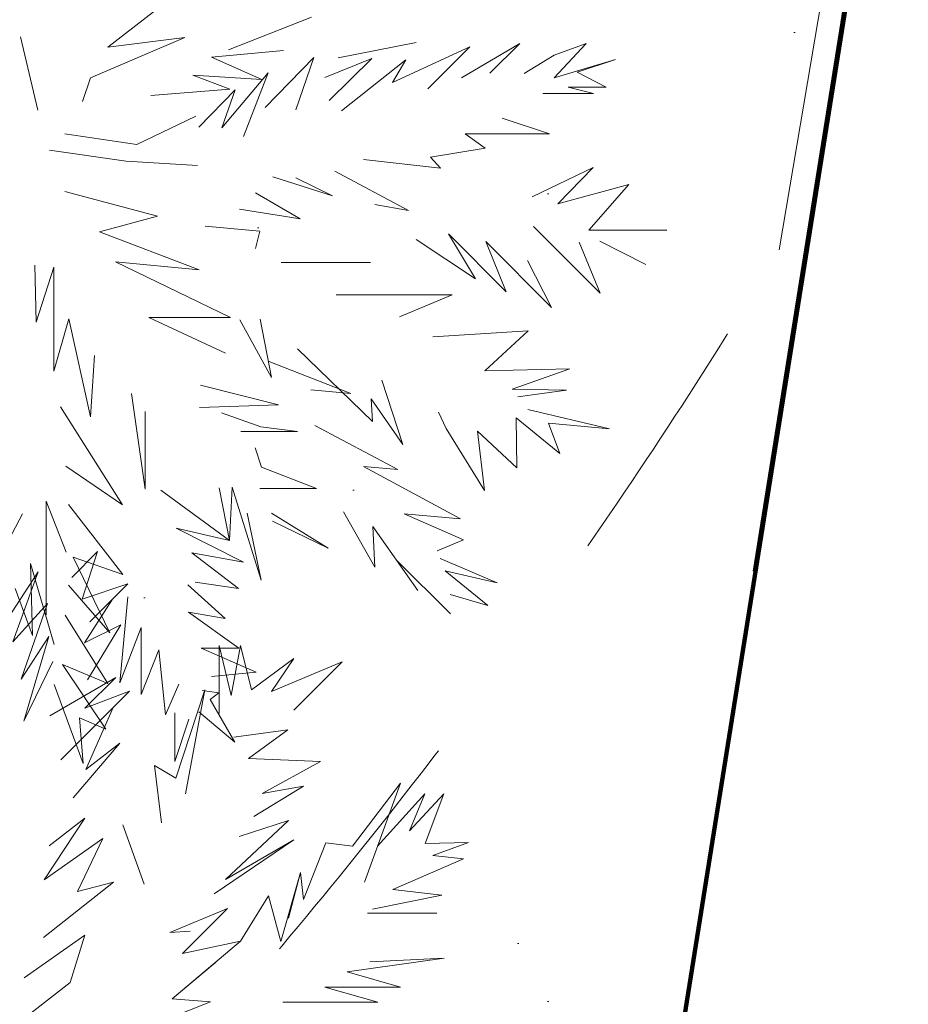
# Model space of a CAD drawing. Header units: millimetres. Extents: x 6487905018 to 6488192500, y 5882180700 to 5882375224.
# Tile 116 of 256: x 6488051771 to 6488052822, y 5882241007 to 5882242171. Entities that reach past the tile are written whole.
import ezdxf
from ezdxf.xclip import XClip

# ---------------------------------------------------------------- set-up
doc = ezdxf.new("R2010")
doc.units = ezdxf.units.MM
doc.header["$MEASUREMENT"] = 0
doc.header["$XCLIPFRAME"] = 2
for name, pattern in [('Dashed', [600, 300, -300]), ('GSW', [3000, 1500, -1500]), ('L_0_03', [1000, 500, -500]), ('Wipeout_Contour', [1000, 0, -1000])]:
    doc.linetypes.add(name, pattern=pattern)
for name, color, linetype, lineweight in [('0 granice_Nr_pióra__10', 22, 'Continuous', 120), ('drzewa_Nr_pióra__154', 94, 'Continuous', 5), ('granica_Nr_pióra__123', 100, 'Continuous', 120), ('teren zielony_Nr_pióra__1', 7, 'Continuous', 0), ('teren zielony_Nr_pióra__157', 93, 'Continuous', 0), ('Wymiarowanie_Nr_pióra__1', 7, 'Continuous', 0), ('Zamość 06.10._2_217_Granica_konturu_klasyfikcyjnego_Nr_pióra__96', 8, 'Continuous', 15), ('Zamość 06.10._2_218_Granica_uzytku_Nr_pióra__96', 8, 'Continuous', 15), ('Zamość 06.10._2_219_Linia_granicy_Nr_pióra__96', 8, 'Continuous', 15), ('ZBIORNIK_Nr_pióra__81', 182, 'Continuous', 5)]:
    doc.layers.add(name, color=color, linetype=linetype, lineweight=lineweight)
for name, color, linetype in [('Mapa cyfrowa', 7, 'Continuous'), ('Wymiarowanie', 7, 'Continuous'), ('Zamość 06.10._2_Mapa cyfrowa', 7, 'Continuous')]:
    doc.layers.add(name, color=color, linetype=linetype)
doc.styles.add('GENERATED_STYLE_2', font='txt')
doc.dimstyles.new('GENERATED_STYLE__1', dxfattribs={"dimtxt": 750, "dimasz": 570, "dimexe": 0.18, "dimexo": 0, "dimgap": 0.09, "dimtad": 1, "dimlfac": 0.001, "dimzin": 0, "dimdsep": 46, "dimtxsty": 'GENERATED_STYLE_2', "dimblk": 'ARROWHEAD_11', "dimblk1": 'ARROWHEAD_11', "dimblk2": 'ARROWHEAD_11', "dimcen": 0.09, "dimclrd": 7, "dimclre": 7, "dimclrt": 7, "dimazin": 0, "dimtfac": 1, "dimtdec": 4, "dimtmove": 2, "dimatfit": 3, "dimfxl": 0, "dimtolj": 1, "dimtzin": 0, "dimarcsym": 0})

# ---------------------------------------------------------------- blocks, each defined once
blk = doc.blocks.new('Rysunek_1_2')
at = {"color": 254, "linetype": 'Wipeout_Contour', "lineweight": 0, "ltscale": 70061284114.24681}
blk.add_wipeout([(6487915525.867126, 5882181505.900702), (6488146644.289524, 5882181505.900702), (6488146644.289524, 5882373115.540435), (6488107628.768834, 5882373115.540435), (6488107628.768834, 5882320263.490532), (6488101226.436201, 5882320263.490532), (6488101226.436201, 5882373115.540435), (6487915525.867126, 5882373115.540435)], dxfattribs=at).dxf.layer = 'Zamość 06.10._2_Mapa cyfrowa'
at = {"layer": 'Zamość 06.10._2_217_Granica_konturu_klasyfikcyjnego_Nr_pióra__96', "linetype": 'L_0_03', "flags": 128}
blk.add_lwpolyline([(6488051120, 5882232010), (6488060880, 5882292980.000001)], dxfattribs=at)
at = {"layer": 'Zamość 06.10._2_218_Granica_uzytku_Nr_pióra__96', "linetype": 'L_0_03', "flags": 128}
for points in [[(6488060880, 5882292980.000001), (6488051120, 5882232010)], [(6488051120, 5882232010), (6488060880, 5882292980.000001)]]:
    blk.add_lwpolyline(points, dxfattribs=at)
at = {"layer": 'Zamość 06.10._2_219_Linia_granicy_Nr_pióra__96', "linetype": 'Continuous', "flags": 128}
blk.add_lwpolyline([(6488065190.000001, 5882319980.000001), (6488051120, 5882232010)], dxfattribs=at)
blk = doc.blocks.new('*D75', base_point=(6488045394.921593, 5882250647.102998))
at = {"layer": 'Wymiarowanie_Nr_pióra__1', "linetype": 'Continuous'}
for points in [[(6488060230.552193, 5882248902.391357), (6488060219.134123, 5882248959.793873), (6488060186.61821, 5882249008.457375), (6488060137.954707, 5882249040.973288), (6488060080.552193, 5882249052.391357), (6488060023.149677, 5882249040.973288), (6488059974.486176, 5882249008.457375), (6488059941.970263, 5882248959.793873), (6488059930.552193, 5882248902.391357), (6488059941.970263, 5882248844.988843), (6488059974.486176, 5882248796.32534), (6488060023.149677, 5882248763.809427), (6488060080.552193, 5882248752.391357), (6488060137.954707, 5882248763.809427), (6488060186.61821, 5882248796.32534), (6488060219.134123, 5882248844.988843)], [(6488059031.653335, 5882241782.627208), (6488059020.235264, 5882241840.029723), (6488058987.719352, 5882241888.693226), (6488058939.055849, 5882241921.209138), (6488058881.653335, 5882241932.627208), (6488058824.250819, 5882241921.209138), (6488058775.587317, 5882241888.693226), (6488058743.071404, 5882241840.029723), (6488058731.653335, 5882241782.627208), (6488058743.071404, 5882241725.224693), (6488058775.587317, 5882241676.561191), (6488058824.250819, 5882241644.045279), (6488058881.653335, 5882241632.627208), (6488058939.055849, 5882241644.045279), (6488058987.719352, 5882241676.561191), (6488059020.235264, 5882241725.224693)]]:
    blk.add_hatch(color=256, dxfattribs=at).paths.add_polyline_path(points)
for p, q in [((6488060130.367934, 5882249198.226433), (6488060105.460064, 5882249050.308895)), ((6488059525.861426, 5882248995.795874), (6488059932.634655, 5882248927.299229)), ((6488060228.46973, 5882248877.483486), (6488060635.242959, 5882248808.986841)), ((6488060055.644321, 5882248754.47382), (6488058906.561206, 5882241930.544745))]:
    blk.add_line(p, q, dxfattribs=at)
blk.add_circle((6488060080.552193, 5882248902.391357), 150, dxfattribs=at)
at = {"layer": 'Wymiarowanie_Nr_pióra__1', "insert": (6488059329.541573, 5882245345.779008), "char_height": 750, "attachment_point": 7, "rotation": 80.441619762, "style": 'GENERATED_STYLE_2'}
blk.add_mtext('\\A1;{\\fArial|b1|i0|c238|p38;7,22}', dxfattribs=at)
blk = doc.blocks.new('ARROWHEAD_11')
at = {"color": 0, "linetype": 'Continuous', "lineweight": 0}
blk.add_line((0, 0), (-1, 0), dxfattribs=at)
at = {"color": 0, "linetype": 'Continuous', "lineweight": 0, "const_width": 0.25, "flags": 128}
blk.add_lwpolyline([(-0.125, 0, 1), (0.125, 0, 1)], format="xyb", close=True, dxfattribs=at)
blk = doc.blocks.new('*D76', base_point=(6488045394.921593, 5882250647.102998))
at = {"layer": 'Wymiarowanie_Nr_pióra__1', "linetype": 'Continuous'}
for points in [[(6488059031.653335, 5882241782.627208), (6488059020.235264, 5882241840.029723), (6488058987.719352, 5882241888.693226), (6488058939.055849, 5882241921.209138), (6488058881.653335, 5882241932.627208), (6488058824.250819, 5882241921.209138), (6488058775.587317, 5882241888.693226), (6488058743.071404, 5882241840.029723), (6488058731.653335, 5882241782.627208), (6488058743.071404, 5882241725.224693), (6488058775.587317, 5882241676.561191), (6488058824.250819, 5882241644.045279), (6488058881.653335, 5882241632.627208), (6488058939.055849, 5882241644.045279), (6488058987.719352, 5882241676.561191), (6488059020.235264, 5882241725.224693)], [(6488056482.518495, 5882226644.370366), (6488056471.100425, 5882226701.772881), (6488056438.584512, 5882226750.436383), (6488056389.92101, 5882226782.952296), (6488056332.518495, 5882226794.370366), (6488056275.11598, 5882226782.952296), (6488056226.452477, 5882226750.436383), (6488056193.936564, 5882226701.772881), (6488056182.518495, 5882226644.370366), (6488056193.936564, 5882226586.967852), (6488056226.452477, 5882226538.304349), (6488056275.11598, 5882226505.788436), (6488056332.518495, 5882226494.370366), (6488056389.92101, 5882226505.788436), (6488056438.584512, 5882226538.304349), (6488056471.100425, 5882226586.967852)]]:
    blk.add_hatch(color=256, dxfattribs=at).paths.add_polyline_path(points)
for p, q in [((6488058326.962568, 5882241876.031725), (6488058733.735797, 5882241807.535079)), ((6488059029.570872, 5882241757.719337), (6488059436.344101, 5882241689.222692)), ((6488058856.745463, 5882241634.70967), (6488056357.426366, 5882226792.287904)), ((6488055777.827728, 5882226737.774882), (6488056184.600957, 5882226669.278237)), ((6488056480.436032, 5882226619.462495), (6488056887.209261, 5882226550.96585)), ((6488056307.610623, 5882226496.452828), (6488056282.702753, 5882226348.535291))]:
    blk.add_line(p, q, dxfattribs=at)
for centre in [(6488058881.653335, 5882241782.627208), (6488056332.518495, 5882226644.370366)]:
    blk.add_circle(centre, 150, dxfattribs=at)
at = {"layer": 'Wymiarowanie_Nr_pióra__1', "insert": (6488057604.051624, 5882235098.808304), "char_height": 750, "attachment_point": 7, "rotation": 80.441619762, "style": 'GENERATED_STYLE_2'}
blk.add_mtext('\\A1;{\\fArial|b1|i0|c238|p38;15,35}', dxfattribs=at)

msp = doc.modelspace()

# ---------------------------------------------------------------- block references
at = {"layer": 'Mapa cyfrowa', "color": 22, "linetype": 'Continuous', "lineweight": 5}
ref = msp.add_blockref('Rysunek_1_2', (0, 0), dxfattribs=at)
XClip(ref).set_block_clipping_path([(6487915525.8671264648, 5882181505.9007024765), (6488146644.2895231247, 5882181505.9007024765), (6488146644.2895231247, 5882373115.5404348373), (6488107628.7688331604, 5882373115.5404348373), (6488107628.7688331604, 5882320263.4905319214), (6488101226.4362001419, 5882320263.4905319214), (6488101226.4362001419, 5882373115.5404348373), (6487915525.8671264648, 5882373115.5404348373)])

# ---------------------------------------------------------------- next in the draw order: hatches: boundary and pattern name
at = {"layer": 'teren zielony_Nr_pióra__157', "linetype": 'Continuous'}
h = msp.add_hatch(dxfattribs=at)
h.set_pattern_fill('płyty_kamienne', color=256, style=0, pattern_type=2)
h.set_pattern_definition([(45, (6488045394.9, 5882252147.1), (-477.297, 477.297), [0, -450, 0, -675]), (110, (6488046894.9, 5882252147.1), (634.293, 230.864), [0, -330, 0, -570])])
h.paths.add_polyline_path([(6488047566.699059, 5882255932.5327), (6488045555.029326, 5882243354.950158), (6488046140.947524, 5882232527.375745, 0.2070569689), (6488048206.599371, 5882228254.370432, 0.0243137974), (6488049407.91275, 5882227454.239101, 0.0023663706), (6488049528.889167, 5882227382.669014), (6488050419.958063, 5882227639.987889), (6488050422.409745, 5882227655.31354), (6488050730.000001, 5882229610.000001), (6488051058.251553, 5882231630.009551), (6488051118.989788, 5882232009.688929), (6488053911.431513, 5882249465.456784), (6488055989.23284, 5882262453.952582), (6488056194.365236, 5882263736.503895), (6488052143.069927, 5882263733.65154), (6488050824.942152, 5882255492.308228, 0.0532631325)])

# ---------------------------------------------------------------- next in the draw order: linework, layer by layer
at = {"layer": '0 granice_Nr_pióra__10', "linetype": 'Continuous'}
msp.add_line((6488065190.000001, 5882319980), (6488051120, 5882232009.999999), dxfattribs=at)
at = {"layer": 'drzewa_Nr_pióra__154', "linetype": 'Continuous'}
for p, q in [((6488051875.017685, 5882242138.709959), (6488051950.031219, 5882242196.730117)), ((6488052017.921111, 5882242135.523978), (6488052116.029432, 5882242173.954962)), ((6488051771.811853, 5882242150.772337), (6488051792.275323, 5882242064.30368)), ((6488051966.122145, 5882242149.980542), (6488051854.659164, 5882242102.528036)), ((6488051875.017685, 5882242138.709959), (6488051966.122145, 5882242149.980542)), ((6488052147.330198, 5882242125.946037), (6488052239.654634, 5882242144.270926)), ((6488052362.205202, 5882242142.935067), (6488052293.411768, 5882242102.309024)), ((6488052326.995964, 5882242107.725829), (6488052362.205202, 5882242142.935067)), ((6488052402.831245, 5882242102.309024), (6488052440.655973, 5882242143.026397)), ((6488052440.655973, 5882242143.026397), (6488052402.919027, 5882242128.992337)), ((6488051997.839404, 5882242126.944574), (6488052082.647039, 5882242134.449739)), ((6488052303.162018, 5882242139.143303), (6488052211.577523, 5882242097.001784)), ((6488052253.327405, 5882242089.308689), (6488052303.162018, 5882242139.143303)), ((6488052402.919027, 5882242128.992337), (6488052367.395282, 5882242107.594934)), ((6488052057.247838, 5882242100.279149), (6488051997.839404, 5882242126.944574)), ((6488052061.151052, 5882242067.396017), (6488052118.618279, 5882242126.411559)), ((6488052118.618279, 5882242126.411559), (6488052097.323397, 5882242064.391382)), ((6488052187.279173, 5882242125.298324), (6488052131.722588, 5882242102.908333)), ((6488052136.976576, 5882242075.418274), (6488052187.279173, 5882242125.298324)), ((6488052227.424953, 5882242123.681683), (6488052151.491455, 5882242063.308022)), ((6488052211.577523, 5882242097.001784), (6488052227.424953, 5882242123.681683)), ((6488052475.416444, 5882242123.976247), (6488052402.831245, 5882242102.309024)), ((6488052430.266761, 5882242108.93683), (6488052475.416444, 5882242123.976247)), ((6488052019.404666, 5882242088.99305), (6488051975.645109, 5882242105.600823)), ((6488051975.645109, 5882242105.600823), (6488052057.247838, 5882242100.279149)), ((6488052064.576452, 5882242108.334722), (6488052009.79547, 5882242043.126586)), ((6488052035.515974, 5882242032.862988), (6488052064.576452, 5882242108.334722)), ((6488052464.582832, 5882242091.457045), (6488052430.266761, 5882242108.93683)), ((6488051854.659164, 5882242102.528036), (6488051845.010838, 5882242074.530788)), ((6488051925.812757, 5882242081.570065), (6488052019.404666, 5882242088.99305)), ((6488052025.535515, 5882242088.145002), (6488051982.868256, 5882242043.986609)), ((6488052009.79547, 5882242043.126586), (6488052025.535515, 5882242088.145002)), ((6488052389.414032, 5882242083.767758), (6488052449.415775, 5882242083.767758)), ((6488052449.415775, 5882242083.767758), (6488052419.503817, 5882242091.457045)), ((6488052419.503817, 5882242091.457045), (6488052464.582832, 5882242091.457045)), ((6488051979.036756, 5882242056.863386), (6488051909.355323, 5882242023.442295)), ((6488052341.40233, 5882242054.553607), (6488052397.414439, 5882242036.223992)), ((6488051909.355323, 5882242023.442295), (6488051824.088627, 5882242036.135692)), ((6488052397.414439, 5882242036.223992), (6488052297.745213, 5882242036.223992)), ((6488052297.745213, 5882242036.223992), (6488052321.468912, 5882242019.024727)), ((6488051896.649784, 5882242003.747823), (6488051806.018268, 5882242016.702922)), ((6488052321.468912, 5882242019.024727), (6488052256.570437, 5882242008.714941)), ((6488051981.24197, 5882241998.73126), (6488051896.649784, 5882242003.747823)), ((6488052268.296855, 5882241995.730701), (6488052177.4982, 5882242005.911011)), ((6488052256.570437, 5882242008.714941), (6488052268.296855, 5882241995.730701)), ((6488052143.49061, 5882241991.98953), (6488052230.788651, 5882241945.48316)), ((6488052448.990789, 5882241996.513124), (6488052376.721293, 5882241961.662457)), ((6488052407.14642, 5882241953.591721), (6488052448.990789, 5882241996.513124)), ((6488052070.239367, 5882241985.306018), (6488052140.952334, 5882241962.939646)), ((6488052140.952334, 5882241962.939646), (6488052097.323397, 5882241984.222656)), ((6488051824.238724, 5882241967.873906), (6488051933.911687, 5882241938.978872)), ((6488052102.639092, 5882241935.617939), (6488052049.826323, 5882241966.510232)), ((6488052491.187871, 5882241976.266683), (6488052407.14642, 5882241953.591721)), ((6488052444.012259, 5882241922.351698), (6488052491.187871, 5882241976.266683)), ((6488052030.66404, 5882241947.062733), (6488052102.639092, 5882241935.617939)), ((6488052230.788651, 5882241945.48316), (6488052190.754853, 5882241952.572009)), ((6488051933.911687, 5882241938.978872), (6488051865.362193, 5882241920.388127)), ((6488051865.362193, 5882241920.388127), (6488051983.244073, 5882241875.267072)), ((6488052054.636079, 5882241921.185587), (6488051990.2278, 5882241926.844613)), ((6488052049.82663, 5882241900.679873), (6488052054.636079, 5882241921.185587)), ((6488052378.508671, 5882241926.5151), (6488052457.148091, 5882241847.875679)), ((6488052536.117025, 5882241922.351698), (6488052444.012259, 5882241922.351698)), ((6488052239.584607, 5882241911.11941), (6488052309.673485, 5882241864.89218)), ((6488052309.673485, 5882241864.89218), (6488052277.774388, 5882241917.858783)), ((6488052277.774388, 5882241917.858783), (6488052346.291348, 5882241849.341822)), ((6488052346.291348, 5882241849.341822), (6488052322.061355, 5882241908.727805)), ((6488052322.061355, 5882241908.727805), (6488052399.812667, 5882241830.976493)), ((6488052457.148091, 5882241847.875679), (6488052432.365103, 5882241908.193998)), ((6488052456.905282, 5882241909.358915), (6488052511.405991, 5882241881.915459)), ((6488052511.405991, 5882241881.915459), (6488052456.905282, 5882241909.358915)), ((6488051983.244073, 5882241875.267072), (6488051884.082674, 5882241884.819214)), ((6488051884.082674, 5882241884.819214), (6488052020.037684, 5882241819.081038)), ((6488052080.086109, 5882241884.161917), (6488052185.669621, 5882241884.161917)), ((6488052399.812667, 5882241830.976493), (6488052371.350591, 5882241886.466188)), ((6488051788.608221, 5882241881.075117), (6488051790.480268, 5882241813.681386)), ((6488051790.480268, 5882241813.681386), (6488051811.199821, 5882241878.676879)), ((6488051811.199821, 5882241878.676879), (6488051811.199821, 5882241755.647895)), ((6488052282.267303, 5882241845.972136), (6488052145.233383, 5882241845.972136)), ((6488052219.913141, 5882241819.754326), (6488052282.267303, 5882241845.972136)), ((6488051811.199821, 5882241755.647895), (6488051829.02807, 5882241817.530667)), ((6488051829.02807, 5882241817.530667), (6488051854.647986, 5882241701.636244)), ((6488052020.037684, 5882241819.081038), (6488051923.395683, 5882241819.081038)), ((6488051923.395683, 5882241819.081038), (6488052014.223099, 5882241776.773898)), ((6488052068.603072, 5882241748.332883), (6488052031.165716, 5882241816.201562)), ((6488052055.181806, 5882241817.231117), (6488052068.603072, 5882241748.332883)), ((6488052372.125612, 5882241803.289439), (6488052259.300529, 5882241796.121544)), ((6488052321.036429, 5882241755.971962), (6488052372.125612, 5882241803.289439)), ((6488052188.208194, 5882241696.116139), (6488052099.533533, 5882241781.970221)), ((6488051854.647986, 5882241701.636244), (6488051859.324815, 5882241774.242208)), ((6488052162.565464, 5882241729.193238), (6488052064.869977, 5882241767.49677)), ((6488052421.547682, 5882241758.360285), (6488052321.036429, 5882241755.971962)), ((6488052353.068587, 5882241734.384768), (6488052421.547682, 5882241758.360285)), ((6488052199.148368, 5882241744.881538), (6488052223.904952, 5882241668.964972)), ((6488052076.869057, 5882241715.671069), (6488051984.777094, 5882241739.212557)), ((6488052115.250422, 5882241733.480927), (6488052162.565464, 5882241729.193238)), ((6488052417.677204, 5882241733.056921), (6488052353.068587, 5882241734.384768)), ((6488052360.053833, 5882241725.310356), (6488052417.677204, 5882241733.056921)), ((6488051903.146187, 5882241729.138979), (6488051919.089973, 5882241616.084629)), ((6488052223.904952, 5882241668.964972), (6488052186.356146, 5882241723.007241)), ((6488052186.356146, 5882241723.007241), (6488052188.208194, 5882241696.116139)), ((6488051892.535486, 5882241597.712677), (6488051819.247408, 5882241713.43113)), ((6488051983.301223, 5882241712.590789), (6488052076.869057, 5882241715.671069)), ((6488052468.180367, 5882241687.456405), (6488052371.695908, 5882241710.186335)), ((6488051919.089973, 5882241616.084629), (6488051919.089973, 5882241707.814986)), ((6488052055.866151, 5882241689.799789), (6488052009.697521, 5882241706.443056)), ((6488052275.163644, 5882241687.903626), (6488052265.938787, 5882241707.355295)), ((6488052357.921086, 5882241700.546268), (6488052358.646866, 5882241641.544483)), ((6488052357.921086, 5882241700.546268), (6488052409.772468, 5882241658.252455)), ((6488052099.324492, 5882241684.14912), (6488052055.866151, 5882241689.799789)), ((6488052217.902286, 5882241639.460725), (6488052119.943751, 5882241691.41462)), ((6488052320.457085, 5882241614.586991), (6488052275.163644, 5882241687.903626)), ((6488052409.772468, 5882241658.252455), (6488052396.293721, 5882241694.195778)), ((6488052396.293721, 5882241694.195778), (6488052468.180367, 5882241687.456405)), ((6488052032.242768, 5882241684.14912), (6488052099.324492, 5882241684.14912)), ((6488052358.646866, 5882241641.544483), (6488052312.309774, 5882241684.704506)), ((6488052312.309774, 5882241684.704506), (6488052320.457085, 5882241614.586991)), ((6488052056.811538, 5882241642.167783), (6488052049.176632, 5882241664.849167)), ((6488051825.487568, 5882241643.229327), (6488051892.535486, 5882241597.712677)), ((6488052121.832782, 5882241617.135824), (6488052056.811538, 5882241642.167783)), ((6488052292.299239, 5882241581.026601), (6488052177.312559, 5882241643.138966)), ((6488052177.312559, 5882241643.138966), (6488052217.902286, 5882241639.460725)), ((6488052006.742647, 5882241617.763366), (6488052018.870136, 5882241555.338749)), ((6488052018.870136, 5882241555.338749), (6488052022.038071, 5882241618.387957)), ((6488052022.038071, 5882241618.387957), (6488052056.311098, 5882241508.537546)), ((6488052055.02928, 5882241617.135824), (6488052121.832782, 5882241617.135824)), ((6488052018.870136, 5882241555.338749), (6488051937.810454, 5882241615.148605)), ((6488051802.311979, 5882241467.498948), (6488051802.311979, 5882241602.051311)), ((6488051802.311979, 5882241602.051311), (6488051825.842136, 5882241541.807192)), ((6488051892.668925, 5882241515.384859), (6488051828.607649, 5882241597.988164)), ((6488051774.006246, 5882241587.067883), (6488051741.554042, 5882241525.153066)), ((6488052056.311098, 5882241508.537546), (6488052039.839245, 5882241587.648953)), ((6488052135.521662, 5882241546.413305), (6488052068.794572, 5882241587.85171)), ((6488052153.764565, 5882241589.272923), (6488052190.940966, 5882241524.16045)), ((6488052295.802004, 5882241556.298941), (6488052225.361794, 5882241587.092472)), ((6488052225.361794, 5882241587.092472), (6488052292.299239, 5882241581.026601)), ((6488051955.822952, 5882241570.037738), (6488052018.870136, 5882241555.338749)), ((6488052035.54621, 5882241530.061915), (6488051955.822952, 5882241570.037738)), ((6488052069.920674, 5882241578.325057), (6488052135.521662, 5882241546.413305)), ((6488052190.940966, 5882241524.16045), (6488052188.562877, 5882241572.247753)), ((6488052188.562877, 5882241572.247753), (6488052241.571424, 5882241496.597975)), ((6488052264.474113, 5882241543.343013), (6488052295.802004, 5882241556.298941)), ((6488051832.365317, 5882241511.918956), (6488051862.916102, 5882241542.469741)), ((6488051877.315473, 5882241446.380513), (6488051834.267358, 5882241535.916961)), ((6488051834.267358, 5882241535.916961), (6488051892.668925, 5882241515.384859)), ((6488051862.916102, 5882241542.469741), (6488051844.661998, 5882241486.366338)), ((6488052029.617728, 5882241498.850431), (6488051974.283747, 5882241541.067848)), ((6488051974.283747, 5882241541.067848), (6488052035.54621, 5882241530.061915)), ((6488051785.959489, 5882241443.134748), (6488051783.689261, 5882241528.454484)), ((6488051783.689261, 5882241528.454484), (6488051811.564783, 5882241432.616919)), ((6488052241.571424, 5882241496.597975), (6488052216.499873, 5882241532.37819)), ((6488052216.499873, 5882241532.37819), (6488052280.165835, 5882241468.712229)), ((6488052335.639362, 5882241505.49333), (6488052267.972349, 5882241534.410624)), ((6488051792.726727, 5882241518.426121), (6488051751.077855, 5882241454.343153)), ((6488051762.764118, 5882241435.939228), (6488051792.726727, 5882241518.426121)), ((6488052324.407074, 5882241478.535837), (6488052273.802743, 5882241519.523309)), ((6488052273.802743, 5882241519.523309), (6488052335.639362, 5882241505.49333)), ((6488051828.646435, 5882241502.621189), (6488051877.315473, 5882241446.380513)), ((6488051844.661998, 5882241486.366338), (6488051898.667021, 5882241504.118755)), ((6488051898.667021, 5882241504.118755), (6488051853.805123, 5882241459.256858)), ((6488052013.692321, 5882241463.369858), (6488051969.884287, 5882241503.085571)), ((6488051978.509764, 5882241506.126498), (6488052029.617728, 5882241498.850431)), ((6488051765.470805, 5882241498.602131), (6488051785.959489, 5882241443.134748)), ((6488051898.809452, 5882241488.785358), (6488051889.449211, 5882241387.382753)), ((6488052279.895787, 5882241491.689125), (6488052324.407074, 5882241478.535837)), ((6488051803.647007, 5882241480.985158), (6488051762.764118, 5882241435.939228)), ((6488051772.427385, 5882241391.754256), (6488051803.647007, 5882241480.985158)), ((6488051847.64175, 5882241434.541522), (6488051880.673301, 5882241486.125035)), ((6488051880.673301, 5882241486.125035), (6488051853.805123, 5882241459.256858)), ((6488051875.115531, 5882241386.431071), (6488051824.607052, 5882241467.44632)), ((6488052029.856438, 5882241428.197757), (6488051970.665734, 5882241470.806663)), ((6488051970.665734, 5882241470.806663), (6488052013.692321, 5882241463.369858)), ((6488051890.548656, 5882241456.03156), (6488051847.64175, 5882241434.541522)), ((6488051851.040207, 5882241390.876592), (6488051890.548656, 5882241456.03156)), ((6488051805.207047, 5882241441.984157), (6488051772.427385, 5882241391.754256)), ((6488051775.566286, 5882241342.141591), (6488051805.207047, 5882241441.984157)), ((6488051889.449211, 5882241387.382753), (6488051914.509074, 5882241452.879934)), ((6488051914.509074, 5882241452.879934), (6488051914.509074, 5882241373.342393)), ((6488052006.83512, 5882241350.984624), (6488052006.83512, 5882241431.320525)), ((6488052006.83512, 5882241431.320525), (6488052020.852939, 5882241372.333214)), ((6488052020.852939, 5882241372.333214), (6488052032.075492, 5882241431.320525)), ((6488052032.075492, 5882241431.320525), (6488052045.099789, 5882241379.05341)), ((6488051914.509074, 5882241373.342393), (6488051935.431685, 5882241426.420956)), ((6488051935.431685, 5882241426.420956), (6488051943.288704, 5882241349.552564)), ((6488051985.588573, 5882241428.34796), (6488052029.856438, 5882241428.197757)), ((6488052050.339233, 5882241399.909818), (6488051985.588573, 5882241428.34796)), ((6488051809.887167, 5882241412.343395), (6488051775.566286, 5882241342.141591)), ((6488051872.869074, 5882241332.516086), (6488051821.597684, 5882241408.83973)), ((6488051821.597684, 5882241408.83973), (6488051875.115531, 5882241386.431071)), ((6488052094.997669, 5882241416.009097), (6488052045.099789, 5882241379.05341)), ((6488052068.437103, 5882241377.199549), (6488052094.997669, 5882241416.009097)), ((6488052152.103144, 5882241411.943629), (6488052068.437103, 5882241377.199549)), ((6488052095.209011, 5882241355.049497), (6488052152.103144, 5882241411.943629)), ((6488051997.789301, 5882241394.737104), (6488052050.339233, 5882241399.909818)), ((6488051884.369918, 5882241393.619181), (6488051806.36465, 5882241348.114748)), ((6488051811.458889, 5882241385.353427), (6488051845.911581, 5882241292.079847)), ((6488051847.965718, 5882241357.214981), (6488051884.369918, 5882241393.619181)), ((6488051943.288704, 5882241349.552564), (6488051958.882748, 5882241385.90163)), ((6488051819.364984, 5882241296.113412), (6488051900.617071, 5882241377.365499)), ((6488051900.617071, 5882241377.365499), (6488051847.965718, 5882241357.214981)), ((6488051989.633718, 5882241378.955371), (6488051955.349206, 5882241274.790423)), ((6488051966.777259, 5882241256.023602), (6488051989.633718, 5882241378.955371)), ((6488052006.514896, 5882241375.3427), (6488051986.782468, 5882241378.151938)), ((6488051996.127247, 5882241367.792069), (6488052006.514896, 5882241375.3427)), ((6488052025.172698, 5882241317.18095), (6488051996.127247, 5882241367.792069)), ((6488051881.317266, 5882241358.065693), (6488051836.071754, 5882241312.820183)), ((6488051848.92834, 5882241284.94578), (6488051881.317266, 5882241358.065693)), ((6488051954.240764, 5882241294.1391), (6488051954.240764, 5882241351.860583)), ((6488051982.699784, 5882241352.898557), (6488052025.172698, 5882241317.18095)), ((6488051845.911581, 5882241292.079847), (6488051841.418666, 5882241345.994832)), ((6488051841.418666, 5882241345.994832), (6488051872.869074, 5882241332.516086)), ((6488051970.795388, 5882241344.215813), (6488051954.240764, 5882241294.1391)), ((6488052087.752623, 5882241331.923417), (6488052024.036522, 5882241323.013878)), ((6488052041.604249, 5882241297.796753), (6488052087.752623, 5882241331.923417)), ((6488051834.142464, 5882241251.550105), (6488051889.345723, 5882241316.030185)), ((6488051889.345723, 5882241316.030185), (6488051848.92834, 5882241284.94578)), ((6488052126.426716, 5882241294.286605), (6488052041.604249, 5882241297.796753)), ((6488052057.73085, 5882241256.592121), (6488052126.426716, 5882241294.286605)), ((6488051955.349206, 5882241274.790423), (6488051930.405523, 5882241289.718431)), ((6488051930.405523, 5882241289.718431), (6488051938.362467, 5882241221.640089)), ((6488052221.320866, 5882241268.592802), (6488052164.412062, 5882241194.288363)), ((6488052178.638169, 5882241151.777001), (6488052221.320866, 5882241268.592802)), ((6488052047.800696, 5882241229.139331), (6488052106.468758, 5882241265.040747)), ((6488052106.468758, 5882241265.040747), (6488052057.73085, 5882241256.592121)), ((6488052249.981891, 5882241256.096824), (6488052194.111959, 5882241194.12632)), ((6488052272.446467, 5882241256.096824), (6488052231.636506, 5882241212.363224)), ((6488052231.636506, 5882241212.363224), (6488052249.981891, 5882241256.096824)), ((6488052250.152027, 5882241197.522027), (6488052272.446467, 5882241256.096824)), ((6488051799.864483, 5882241154.409771), (6488051847.965718, 5882241227.211641)), ((6488051847.965718, 5882241227.211641), (6488051805.577247, 5882241194.697366)), ((6488052014.370451, 5882241154.745919), (6488052088.555298, 5882241224.539402)), ((6488052088.555298, 5882241224.539402), (6488052030.371961, 5882241205.691986)), ((6488051918.049074, 5882241149.530543), (6488051892.984181, 5882241219.642581)), ((6488051869.244158, 5882241203.4223), (6488051799.864483, 5882241154.409771)), ((6488051839.187996, 5882241140.666975), (6488051869.244158, 5882241203.4223)), ((6488052000.75279, 5882241138.021228), (6488052094.995141, 5882241201.700947)), ((6488052094.995141, 5882241201.700947), (6488052014.370451, 5882241154.745919)), ((6488052132.957493, 5882241198.315639), (6488052117.44838, 5882241159.150702)), ((6488052164.412062, 5882241194.288363), (6488052132.957493, 5882241198.315639)), ((6488052301.532534, 5882241198.669172), (6488052250.152027, 5882241197.522027)), ((6488052259.510647, 5882241183.227409), (6488052301.532534, 5882241198.669172)), ((6488052211.983704, 5882241142.865636), (6488052295.837996, 5882241179.388463)), ((6488052295.837996, 5882241179.388463), (6488052259.510647, 5882241183.227409)), ((6488052079.624471, 5882241081.545681), (6488052103.106537, 5882241163.09905)), ((6488052103.106537, 5882241163.09905), (6488052088.77986, 5882241109.094305)), ((6488052106.461504, 5882241131.405707), (6488052103.106537, 5882241163.09905)), ((6488051798.96791, 5882241086.447683), (6488051881.766587, 5882241151.809704)), ((6488051881.766587, 5882241151.809704), (6488051839.187996, 5882241140.666975)), ((6488052117.44838, 5882241159.150702), (6488052106.461504, 5882241131.405707)), ((6488052270.017478, 5882241136.409236), (6488052211.983704, 5882241142.865636)), ((6488052031.8197, 5882241082.012252), (6488052065.21483, 5882241135.526805)), ((6488052065.21483, 5882241135.526805), (6488052079.624471, 5882241081.545681)), ((6488052188.164923, 5882241119.691143), (6488052270.017478, 5882241136.409236)), ((6488052016.58744, 5882241120.632368), (6488051948.263517, 5882241092.316482)), ((6488051963.342381, 5882241067.387309), (6488052016.58744, 5882241120.632368)), ((6488052182.225039, 5882241115.132046), (6488052264.003563, 5882241115.132046)), ((6488051948.263517, 5882241092.316482), (6488051972.368481, 5882241093.872467)), ((6488051847.70143, 5882241089.263401), (6488051776.26946, 5882241038.513724)), ((6488051830.676881, 5882241033.02532), (6488051847.70143, 5882241089.263401)), ((6488051951.222016, 5882241013.743791), (6488052031.8197, 5882241082.012252)), ((6488052031.8197, 5882241082.012252), (6488051963.342381, 5882241067.387309)), ((6488052157.953264, 5882241045.834573), (6488052272.989393, 5882241061.918693)), ((6488052272.989393, 5882241061.918693), (6488052184.767903, 5882241057.436463)), ((6488051951.222016, 5882241013.743791), (6488052002.383461, 5882241056.928702)), ((6488052002.383461, 5882241056.928702), (6488051951.222016, 5882241013.743791)), ((6488052221.320866, 5882241027.718044), (6488052157.953264, 5882241045.834573)), ((6488051755.663347, 5882240975.005162), (6488051830.676881, 5882241033.02532)), ((6488052194.363374, 5882241010.00329), (6488052131.563446, 5882241027.718044)), ((6488052131.563446, 5882241027.718044), (6488052221.320866, 5882241027.718044)), ((6488051996.675095, 5882241010.250165), (6488051951.222016, 5882241013.743791)), ((6488051898.566772, 5882240971.819182), (6488051996.675095, 5882241010.250165)), ((6488052081.958108, 5882241010.00329), (6488052194.363374, 5882241010.00329))]:
    msp.add_line(p, q, dxfattribs=at)
at = {"layer": 'granica_Nr_pióra__123', "linetype": 'GSW'}
msp.add_line((6488056194.405704, 5882263736.503923), (6488050419.958063, 5882227639.987889), dxfattribs=at)
at = {"layer": 'teren zielony_Nr_pióra__1', "linetype": 'Continuous', "flags": 128}
msp.add_lwpolyline([(6488047566.699059, 5882255932.5327), (6488045555.029326, 5882243354.950158), (6488046140.947524, 5882232527.375745, 0.2070569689), (6488048206.599371, 5882228254.370432, 0.0243137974), (6488049407.91275, 5882227454.239101, 0.0023663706), (6488049528.889167, 5882227382.669014), (6488050419.958063, 5882227639.987889), (6488050422.409745, 5882227655.31354), (6488050730.000001, 5882229610.000001), (6488051058.251553, 5882231630.009551), (6488051118.989788, 5882232009.688929), (6488053911.431513, 5882249465.456784), (6488055989.23284, 5882262453.952582), (6488056194.365236, 5882263736.503895), (6488052143.069927, 5882263733.65154), (6488050824.942152, 5882255492.308228, 0.0532631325)], format="xyb", close=True, dxfattribs=at)
at = {"layer": 'ZBIORNIK_Nr_pióra__81', "linetype": 'Dashed'}
msp.add_line((6488052669.091745, 5882241898.892476), (6488054172.517579, 5882250827.116304), dxfattribs=at)
msp.add_arc((6488047145.429811, 5882245229.306682), 6449.999996, 191.9705240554, 328.9127154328, dxfattribs=at)

# ---------------------------------------------------------------- next in the draw order: dimensions: what is measured, and where the dimension line sits
at = {"layer": 'Wymiarowanie', "linetype": 'Continuous'}
for base, p1, p2, picture, middle in [((6488058881.653335, 5882241782.627208), (6488048103.552583, 5882250919.201304), (6488046904.653725, 5882243799.437155), '*D75', (6488059125.421187, 5882246391.914792)), ((6488056332.518495, 5882226644.370366), (6488046904.653725, 5882243799.437155), (6488050419.958063, 5882227639.987889), '*D76', (6488057447.184584, 5882236425.562146))]:
    dim = msp.add_linear_dim(base=base, p1=p1, p2=p2, angle=260.441619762, dimstyle='GENERATED_STYLE__1', dxfattribs=at)
    dim.commit()
    dim.dimension.update_dxf_attribs({"geometry": picture, "text_midpoint": middle, "dimtype": 160, "text_rotation": 80.441619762})

doc.saveas('drawing.dxf')
